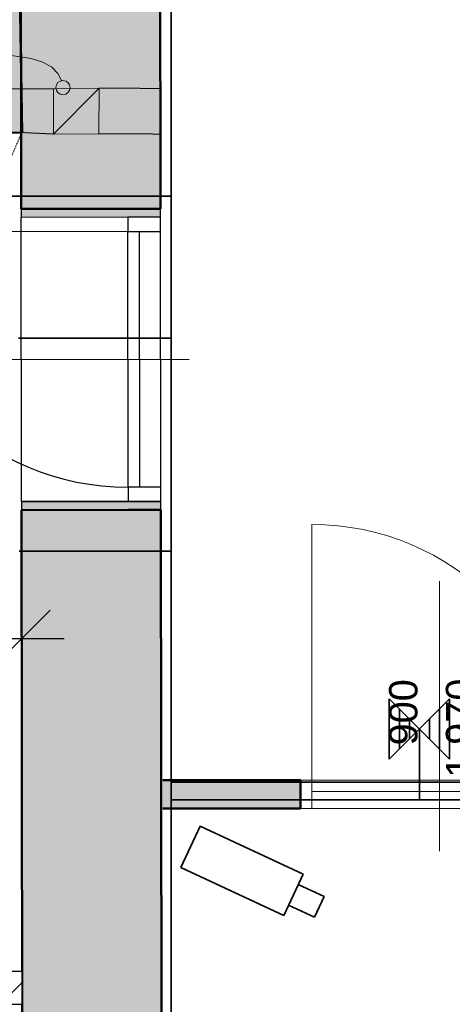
# Model space of a CAD drawing. Header units: millimetres. Extents: x -28761 to 4793, y -4271 to 20239.
# Tile 193 of 256: x -6352 to -4828, y 10381 to 13847. Entities that reach past the tile are written whole.
import ezdxf

# ---------------------------------------------------------------- set-up
doc = ezdxf.new("R2010")
doc.units = ezdxf.units.MM
doc.header["$MEASUREMENT"] = 0
for name, pattern in [('Wipeout_Contour', [1000, 0, -1000]), ('Čárkovaná M', [4.5, 2.5, -2]), ('Čárkovaná S', [2.5, 1.5, -1])]:
    doc.linetypes.add(name, pattern=pattern)
for name, color, linetype in [('5._POHLED ZÁPADNÍ_1_Anotace - SP', 7, 'Continuous'), ('5._POHLED ZÁPADNÍ_1_Konstrukce - nosné', 7, 'Continuous'), ('5._POHLED ZÁPADNÍ_1_Kresby a obrázky', 7, 'Continuous'), ('5._POHLED ZÁPADNÍ_1_Nové_Anotace - S', 7, 'Continuous'), ('5._POHLED ZÁPADNÍ_1_Nové_Konstrukce - nenosné', 7, 'Continuous'), ('5._POHLED ZÁPADNÍ_1_Nové_Konstrukce - nosné', 7, 'Continuous'), ('5._POHLED ZÁPADNÍ_1_Nové_Kóty - SP', 7, 'Continuous'), ('5._POHLED ZÁPADNÍ_1_Nové_Otvory – Dveře', 7, 'Continuous'), ('5._POHLED ZÁPADNÍ_1_Nové_Otvory – Značky dveří', 7, 'Continuous'), ('5._POHLED ZÁPADNÍ_1_Nové_Výplně – Řezové', 7, 'Continuous'), ('5._POHLED ZÁPADNÍ_1_Otvory – Dveře', 7, 'Continuous'), ('5._POHLED ZÁPADNÍ_1_Otvory – Značky dveří', 7, 'Continuous'), ('5._POHLED ZÁPADNÍ_1_Situace - terén', 7, 'Continuous'), ('5._POHLED ZÁPADNÍ_1_TZB - elektroinstalace', 7, 'Continuous'), ('5._POHLED ZÁPADNÍ_1_Výplně – Řezové', 7, 'Continuous')]:
    doc.layers.add(name, color=color, linetype=linetype)
doc.styles.add('GENEROVANÝ_STYL_1', font='txt')

msp = doc.modelspace()

# ---------------------------------------------------------------- hatches: boundary and pattern name
at = {"layer": '5._POHLED ZÁPADNÍ_1_Anotace - SP', "linetype": 'Continuous', "lineweight": 13}
msp.add_hatch(color=154, dxfattribs=at).paths.add_polyline_path([(-6224.6, 13607.9), (-6222.7, 13598.4), (-6217.3, 13590.3), (-6209.2, 13584.8), (-6199.6, 13582.9), (-6190, 13584.8), (-6181.9, 13590.3), (-6176.5, 13598.4), (-6174.6, 13607.9), (-6176.5, 13617.5), (-6181.9, 13625.6), (-6190, 13631), (-6199.6, 13632.9), (-6209.2, 13631), (-6217.3, 13625.6), (-6222.7, 13617.5)])
at = {"layer": '5._POHLED ZÁPADNÍ_1_Nové_Výplně – Řezové', "linetype": 'Continuous', "lineweight": 0, "true_color": 0xf2b2b2}
for points in [[(-5856.2, 13181.6), (-6346.2, 13181), (-6346.1, 13151), (-5856.1, 13151.6)], [(-6344.9, 12151), (-6344.9, 12121), (-5854.9, 12121.6), (-5854.9, 12151.6)]]:
    msp.add_hatch(color=9, dxfattribs=at).paths.add_polyline_path(points)
at = {"layer": '5._POHLED ZÁPADNÍ_1_Výplně – Řezové', "linetype": 'Continuous', "lineweight": 13}
for points in [[(-5860.2, 16466.8), (-6350.2, 16466.2), (-6346.2, 13181), (-5856.2, 13181.6)], [(-6350.9, 13939.9), (-10529.5, 13877.2), (-10528.6, 13387.1), (-6343.5, 13449.9)], [(-6344.9, 12121), (-6340.4, 8554.8), (-5850.4, 8504.2), (-5854.9, 12121.6)]]:
    msp.add_hatch(color=254, dxfattribs=at).paths.add_polyline_path(points)
at = {"layer": '5._POHLED ZÁPADNÍ_1_Výplně – Řezové', "linetype": 'Continuous', "lineweight": 0, "true_color": 0xd8ebd3}
for points in [[(-6072.4, 13606.2), (-6232.9, 13603.8), (-6232.5, 13444.5)], [(-6072.4, 13606.2), (-6232.5, 13444.5), (-6073.2, 13445.7)]]:
    msp.add_hatch(color=254, dxfattribs=at).paths.add_polyline_path(points)
at = {"layer": '5._POHLED ZÁPADNÍ_1_Výplně – Řezové', "linetype": 'Continuous', "lineweight": 0, "true_color": 0x4b657f}
msp.add_hatch(color=157, dxfattribs=at).paths.add_polyline_path([(-5848.2, 11070.3), (-5363.5, 11070.3), (-5363.5, 11170.3), (-5848.2, 11170.3)])

# ---------------------------------------------------------------- linework, layer by layer
at = {"layer": '5._POHLED ZÁPADNÍ_1_Anotace - SP', "color": 154, "linetype": 'Continuous', "lineweight": 13, "flags": 128}
msp.add_lwpolyline([(-6204.3, 13632.5), (-6217.2, 13658.2), (-6238.7, 13679.6), (-6269.8, 13697), (-6311.3, 13710.6), (-6429.1, 13727.6), (-6599.1, 13732.8)], dxfattribs=at)
at = {"layer": '5._POHLED ZÁPADNÍ_1_Anotace - SP', "color": 154, "linetype": 'Continuous', "lineweight": 13}
msp.add_circle((-6199.6, 13607.9), 25, dxfattribs=at)
at = {"layer": '5._POHLED ZÁPADNÍ_1_Konstrukce - nosné', "color": 7, "linetype": 'Continuous', "lineweight": 50}
for p, q in [((-5971.2, 13181.5), (-6346.2, 13181)), ((-5856.2, 13181.6), (-5971.2, 13181.5)), ((-5969.9, 12121.5), (-6344.9, 12121)), ((-5854.9, 12121.6), (-5969.9, 12121.5)), ((-5363.5, 11070.3), (-5363.5, 11170.3))]:
    msp.add_line(p, q, dxfattribs=at)
at = {"layer": '5._POHLED ZÁPADNÍ_1_Konstrukce - nosné', "color": 7, "linetype": 'Continuous', "lineweight": 50, "flags": 128}
for points in [[(-6350.2, 16466.2), (-6346.2, 13181)], [(-5856.2, 13181.6), (-5858.4, 14980.1)], [(-6343.5, 13449.9), (-6350.9, 13939.9)], [(-10528.6, 13387.1), (-6343.5, 13449.9)], [(-6344.9, 12121), (-6340.4, 8554.8)], [(-5850.4, 8504.2), (-5854.9, 12121.6)], [(-5363.5, 11170.3), (-5848.2, 11170.3)], [(-5848.2, 11070.3), (-5363.5, 11070.3)]]:
    msp.add_lwpolyline(points, dxfattribs=at)
at = {"layer": '5._POHLED ZÁPADNÍ_1_Kresby a obrázky', "color": 7, "linetype": 'Čárkovaná S', "lineweight": 13}
for p, q in [((-6232.9, 13603.8), (-6546.9, 13603.8)), ((-6072.4, 13606.2), (-5852.7, 13605)), ((-6232.5, 13444.5), (-6343.5, 13449.9)), ((-6073.2, 13445.7), (-5853.5, 13444.5))]:
    msp.add_line(p, q, dxfattribs=at)
at = {"layer": '5._POHLED ZÁPADNÍ_1_Nové_Konstrukce - nenosné', "color": 1, "linetype": 'Continuous', "lineweight": 25, "flags": 128}
for points in [[(-6346.2, 13181), (-6346.1, 13151)], [(-5856.1, 13151.6), (-5856.2, 13181.6)], [(-5856.1, 13151.6), (-6346.1, 13151)], [(-6344.9, 12151), (-5854.9, 12151.6)], [(-6344.9, 12151), (-6344.9, 12121)], [(-5854.9, 12121.6), (-5854.9, 12151.6)]]:
    msp.add_lwpolyline(points, dxfattribs=at)
at = {"layer": '5._POHLED ZÁPADNÍ_1_Nové_Kóty - SP', "color": 1, "linetype": 'Continuous', "lineweight": 25}
for p, q in [((-6344.9, 11481.2), (-6344.9, 11968.7)), ((-6444.9, 11568.7), (-6244.8, 11768.7)), ((-7355, 11668.7), (-6344.9, 11668.7)), ((-6344.9, 11668.7), (-6194.9, 11668.7))]:
    msp.add_line(p, q, dxfattribs=at)
at = {"layer": '5._POHLED ZÁPADNÍ_1_Nové_Otvory – Dveře', "color": 1, "linetype": 'Continuous', "lineweight": 25}
for p, q in [((-5971.1, 13151.5), (-6346.1, 13151)), ((-6344.9, 12151), (-6346.1, 13151)), ((-5856.1, 13151.6), (-5971.1, 13151.5)), ((-5856.1, 13151.6), (-5971.1, 13151.5)), ((-5856.1, 13151.6), (-5971.1, 13151.5)), ((-5971.1, 13151.5), (-5971.1, 13101.5)), ((-5854.9, 12151.6), (-5856.1, 13151.6)), ((-5856.1, 13101.6), (-5856.1, 13151.6)), ((-5971.1, 13101.5), (-6871.1, 13100.3)), ((-5971.1, 13101.5), (-5856.1, 13101.6)), ((-5969.9, 12201.5), (-5971.1, 13101.5)), ((-5971.1, 13101.5), (-5931.1, 13101.5)), ((-5931.1, 13101.5), (-5929.9, 12201.5)), ((-5855, 12201.6), (-5969.9, 12201.5)), ((-5969.9, 12201.5), (-5969.9, 12151.5)), ((-5929.9, 12201.5), (-5969.9, 12201.5)), ((-5854.9, 12151.6), (-5855, 12201.6)), ((-5969.9, 12151.5), (-6344.9, 12151)), ((-5969.9, 12151.5), (-5854.9, 12151.6)), ((-5854.9, 12151.6), (-5969.9, 12151.5)), ((-5854.9, 12151.6), (-5969.9, 12151.5))]:
    msp.add_line(p, q, dxfattribs=at)
msp.add_arc((-5971.1, 13101.5), 900, 180.0712, 270.0712, dxfattribs=at)
at = {"layer": '5._POHLED ZÁPADNÍ_1_Nové_Otvory – Značky dveří', "color": 1, "linetype": 'Continuous', "lineweight": 25}
msp.add_line((-6945.5, 12650.3), (-5755.5, 12651.7), dxfattribs=at)
at = {"layer": '5._POHLED ZÁPADNÍ_1_Otvory – Dveře', "color": 8, "linetype": 'Continuous', "lineweight": 13}
for p, q in [((-5323.5, 11170.3), (-5323.5, 12070.3)), ((-4383.5, 11170.3), (-5363.5, 11170.3)), ((-5363.5, 11070.3), (-5363.5, 11170.3)), ((-5363.5, 11170.3), (-5323.5, 11170.3)), ((-5363.5, 11070.3), (-5363.5, 11170.3)), ((-5363.5, 11070.3), (-5363.5, 11170.3)), ((-5323.5, 11170.3), (-5323.5, 11070.3)), ((-4423.5, 11170.3), (-5323.5, 11170.3)), ((-5323.5, 11170.3), (-5323.5, 11130.3)), ((-5323.5, 11130.3), (-4423.5, 11130.3)), ((-4383.5, 11070.3), (-5363.5, 11070.3)), ((-5323.5, 11070.3), (-5363.5, 11070.3))]:
    msp.add_line(p, q, dxfattribs=at)
msp.add_arc((-5323.5, 11170.3), 900, 0, 90, dxfattribs=at)
at = {"layer": '5._POHLED ZÁPADNÍ_1_Otvory – Značky dveří', "color": 7, "linetype": 'Continuous', "lineweight": 13}
msp.add_line((-4873.5, 11870.3), (-4873.5, 10920.3), dxfattribs=at)
at = {"layer": '5._POHLED ZÁPADNÍ_1_Situace - terén', "color": 8, "linetype": 'Continuous', "lineweight": 20, "flags": 128}
for points in [[(-6072.4, 13606.2), (-6232.9, 13603.8), (-6232.5, 13444.5)], [(-6072.4, 13606.2), (-6073.2, 13445.7), (-6232.5, 13444.5)]]:
    msp.add_lwpolyline(points, close=True, dxfattribs=at)
at = {"layer": '5._POHLED ZÁPADNÍ_1_TZB - elektroinstalace', "color": 92, "linetype": 'Continuous', "lineweight": 35, "true_color": 0x00d700, "flags": 128}
for points in [[(-8443.9, 11850.8), (-8443.9, 12225.8), (-7443.9, 12225.8), (-7443.9, 13225.8), (-5818.9, 13225.8), (-5818.9, 17600.8), (-5068.9, 17600.8)], [(-8443.9, 11850.8), (-8443.9, 12225.8), (-7443.9, 12225.8), (-7443.9, 13225.8), (-5818.9, 13225.8), (-5818.9, 17600.8), (-5068.9, 17600.8)], [(-5818.9, 11975.8), (-5818.9, 15850.8)], [(-4943.9, 11138.3), (-4943.9, 11100.8), (-5818.9, 11100.8), (-5818.9, 12725.8), (-6356.4, 12725.8)], [(-4943.9, 11138.3), (-4943.9, 11100.8), (-5818.9, 11100.8), (-5818.9, 12725.8), (-6356.4, 12725.8)], [(-6353.3, 11975.8), (-5818.9, 11975.8), (-5818.9, 11163.3), (-4193.9, 11163.3), (-4193.9, 11260.1)], [(-5050.2, 11244.5), (-5050.2, 11457)], [(-5050.2, 11244.5), (-4837.7, 11457)], [(-5050.2, 11457), (-4837.7, 11244.5)], [(-5050.2, 11244.5), (-5050.2, 11457)], [(-5050.2, 11244.5), (-4837.7, 11457)], [(-5050.2, 11457), (-4837.7, 11244.5)], [(-4837.7, 11244.5), (-4837.7, 11457)], [(-4837.7, 11244.5), (-4837.7, 11457)], [(-5014.8, 11279.9), (-5014.8, 11421.6)], [(-5014.8, 11279.9), (-5014.8, 11421.6)], [(-4873.1, 11279.9), (-4873.1, 11421.6)], [(-4873.1, 11279.9), (-4873.1, 11421.6)], [(-4979.4, 11315.4), (-4979.4, 11386.2)], [(-4979.4, 11315.4), (-4979.4, 11386.2)], [(-4908.5, 11315.4), (-4908.5, 11386.2)], [(-4908.5, 11315.4), (-4908.5, 11386.2)], [(-4943.9, 11138.3), (-4943.9, 11350.8)], [(-4943.9, 11138.3), (-4943.9, 11350.8)], [(-4693.9, 8350.8), (-5818.9, 8475.8), (-5818.9, 11100.8), (-4443.9, 11100.8), (-2818.9, 11100.8), (-2818.9, 11225.8)], [(-4693.9, 8350.8), (-5818.9, 8475.8), (-5818.9, 11100.8), (-4443.9, 11100.8), (-2818.9, 11100.8), (-2818.9, 11225.8)], [(-856.4, 10100.8), (-818.9, 10100.8), (-818.9, 11100.8), (-4943.9, 11100.8), (-4943.9, 11138.3)], [(-856.4, 10100.8), (-818.9, 10100.8), (-818.9, 11100.8), (-4943.9, 11100.8), (-4943.9, 11138.3)], [(-5716.4, 11007.8), (-5784, 10862.8)], [(-5716.4, 11007.8), (-5784, 10862.8)], [(-5353.9, 10838.8), (-5716.4, 11007.8)], [(-5353.9, 10838.8), (-5716.4, 11007.8)], [(-5784, 10862.8), (-5421.5, 10693.8)], [(-5784, 10862.8), (-5421.5, 10693.8)], [(-5421.5, 10693.8), (-5353.9, 10838.8)], [(-5421.5, 10693.8), (-5353.9, 10838.8)], [(-5280.1, 10760.2), (-5370.8, 10802.5)], [(-5280.1, 10760.2), (-5370.8, 10802.5)], [(-5280.1, 10760.2), (-5314, 10687.7)], [(-5280.1, 10760.2), (-5314, 10687.7)], [(-5404.6, 10730), (-5314, 10687.7)], [(-5404.6, 10730), (-5314, 10687.7)]]:
    msp.add_lwpolyline(points, dxfattribs=at)

# ---------------------------------------------------------------- texts
at = {"layer": '5._POHLED ZÁPADNÍ_1_Otvory – Značky dveří', "color": 7, "linetype": 'Continuous', "lineweight": 20, "char_height": 100, "attachment_point": 7, "rotation": 90, "style": 'GENEROVANÝ_STYL_1'}
for s, insert in [('\\A1;{\\pql;\\pt0;\\fArial|b0|i0|c238|p38;900\\fArial|b0|i0|c238|p38;\\A1{\\H.66x;\\S^  ;}\\fArial|b0|i0|c238|p38;\\fArial|b0|i0|c238|p38;}', (-4921.9, 11292.6)), ('\\A1;{\\pql;\\pt0;\\fArial|b0|i0|c238|p38;1\xa0970\\fArial|b0|i0|c238|p38;\\A1{\\H.66x;\\S^  ;}\\fArial|b0|i0|c238|p38;\\fArial|b0|i0|c238|p38;}', (-4721.9, 11178.3))]:
    msp.add_mtext(s, dxfattribs=dict(at, insert=insert))

# ---------------------------------------------------------------- next in the draw order: wipeouts: each hides what was drawn before it
at = {"color": 254, "linetype": 'Wipeout_Contour', "lineweight": 0, "ltscale": 51252.938905}
msp.add_wipeout([(-8420.7, 10381.3), (-6342.5, 10381.3), (-6342.5, 10496.3), (-8420.7, 10496.3)], dxfattribs=at).dxf.layer = '5._POHLED ZÁPADNÍ_1_Nové_Výplně – Řezové'

# ---------------------------------------------------------------- next in the draw order: hatches: boundary and pattern name
at = {"layer": '5._POHLED ZÁPADNÍ_1_Nové_Výplně – Řezové', "linetype": 'Continuous', "lineweight": 20, "true_color": 0xffaaaa}
h = msp.add_hatch(dxfattribs=at)
h.set_pattern_fill('Zdivo___lehčené_tvárnice_7A', color=21, style=0, pattern_type=2)
h.set_pattern_definition([(45, (0, 0), (-63.6396, 63.6396), [])])
h.paths.add_polyline_path([(-8420.7, 10381.3), (-6342.5, 10381.3), (-6342.5, 10496.3), (-8420.7, 10496.3)])

# ---------------------------------------------------------------- next in the draw order: linework, layer by layer
at = {"layer": '5._POHLED ZÁPADNÍ_1_Nové_Anotace - S', "color": 1, "linetype": 'Čárkovaná M', "lineweight": 25}
msp.add_line((-8420.7, 8770.7), (-6343.5, 13449.9), dxfattribs=at)
at = {"layer": '5._POHLED ZÁPADNÍ_1_Nové_Konstrukce - nosné', "color": 1, "linetype": 'Continuous', "lineweight": 25, "flags": 128}
for points in [[(-6342.5, 10496.3), (-7355, 10496.3)], [(-6342.5, 10381.3), (-6342.5, 10496.3)], [(-7355, 10381.3), (-6342.5, 10381.3)]]:
    msp.add_lwpolyline(points, dxfattribs=at)

doc.saveas('drawing.dxf')
